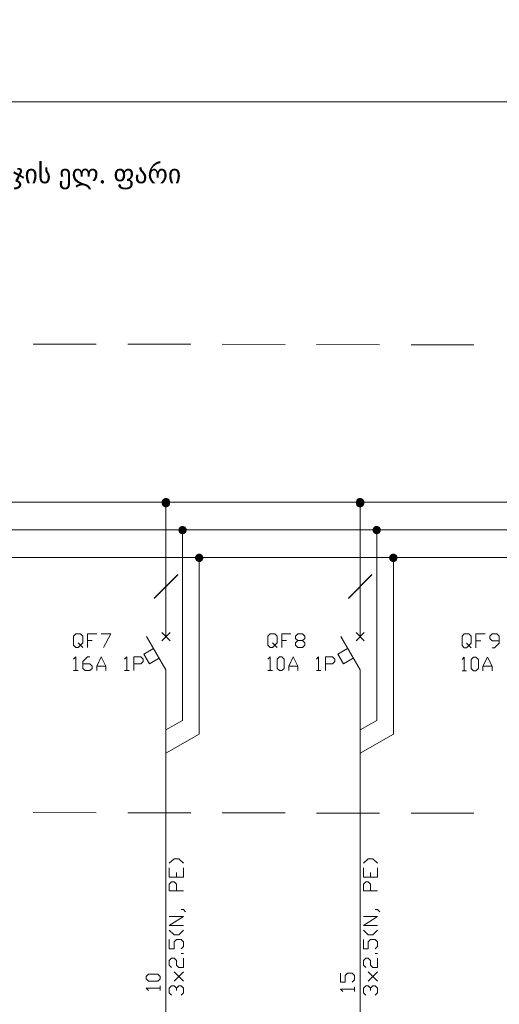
# Model space of a CAD drawing. Header units: millimetres. Extents: x 413 to 305578, y 115 to 38116.
# Tile 189 of 194: x 218625 to 227718, y 19405 to 38070. Entities that reach past the tile are written whole.
import ezdxf

# ---------------------------------------------------------------- set-up
doc = ezdxf.new("R2010")
doc.units = ezdxf.units.MM
for name, color, linetype in [('PDF _Рамка1', 7, 'Continuous'), ('PDF _Схема', 7, 'Continuous'), ('PDF _Текст', 7, 'Continuous'), ('PDF _Форматка', 7, 'Continuous'), ('PDF _Элемент', 7, 'Continuous')]:
    doc.layers.add(name, color=color, linetype=linetype)
doc.styles.add('PDF Sylfaen', font='sylfaen.ttf')

msp = doc.modelspace()

# ---------------------------------------------------------------- linework, layer by layer
at = {"layer": 'PDF _Рамка1', "lineweight": 0}
for points in [[(218883, 31920), (220077, 31920)], [(220673, 31916), (221867, 31916)], [(222464, 31916), (223657, 31912)], [(224254, 31912), (225447, 31908)], [(226044, 31908), (227237, 31908)], [(221712, 28391), (221712, 24787), (221397, 24608)], [(225395, 28391), (225395, 24787), (225081, 24608)], [(222030, 27866), (222030, 24528), (221397, 24166)], [(225710, 27866), (225710, 24528), (225081, 24166)], [(220077, 23037), (218883, 23040)], [(221867, 23033), (220673, 23037)], [(223657, 23033), (222464, 23033)], [(225447, 23029), (224254, 23029)], [(227237, 23025), (226044, 23029)]]:
    msp.add_lwpolyline(points, dxfattribs=at)
at = {"layer": 'PDF _Схема', "lineweight": 0}
for points in [[(197589, 28924), (235014, 28924)], [(197589, 28399), (235014, 28399)], [(197589, 27874), (235014, 27874)], [(221175, 27106), (221620, 27552)], [(221175, 27098), (221620, 27544)], [(224858, 27106), (225304, 27552)], [(224858, 27098), (225304, 27544)], [(219735, 26255), (219778, 26211), (219735, 26167), (219691, 26167), (219647, 26211), (219647, 26386), (219691, 26430), (219778, 26430), (219822, 26386), (219822, 26255), (219778, 26211), (219822, 26167)], [(219910, 26167), (219910, 26430), (220085, 26430)], [(220172, 26430), (220351, 26430), (220216, 26167)], [(223418, 26255), (223462, 26211), (223418, 26167), (223375, 26167), (223331, 26211), (223331, 26386), (223375, 26430), (223462, 26430), (223506, 26386), (223506, 26255), (223462, 26211), (223506, 26167)], [(223593, 26167), (223593, 26430), (223768, 26430)], [(223987, 26299), (224031, 26255), (224031, 26211), (223987, 26167), (223900, 26167), (223856, 26211), (223856, 26255), (223900, 26299), (223987, 26299), (224031, 26342), (224031, 26386), (223987, 26430), (223900, 26430), (223856, 26386), (223856, 26342), (223900, 26299)], [(227098, 26251), (227142, 26207), (227098, 26163), (227054, 26163), (227011, 26207), (227011, 26382), (227054, 26426), (227142, 26426), (227186, 26382), (227186, 26251), (227142, 26207), (227186, 26163)], [(227273, 26163), (227273, 26426), (227452, 26426)], [(227583, 26163), (227627, 26163), (227715, 26251), (227715, 26382), (227671, 26426), (227583, 26426), (227540, 26382), (227540, 26338), (227583, 26295), (227715, 26295)], [(219910, 26299), (219997, 26299)], [(223593, 26299), (223681, 26299)], [(227273, 26295), (227365, 26295)], [(219647, 25948), (219691, 25992), (219691, 25730)], [(219822, 25861), (219953, 25861), (219997, 25817), (219997, 25773), (219953, 25730), (219866, 25730), (219822, 25773), (219822, 25905), (219910, 25992), (219953, 25992)], [(220085, 25730), (220085, 25817), (220172, 25992), (220260, 25817), (220260, 25730)], [(220614, 25948), (220657, 25992), (220657, 25730)], [(220789, 25730), (220789, 25992), (220920, 25992), (220964, 25948), (220964, 25905), (220920, 25861), (220789, 25861)], [(223331, 25948), (223375, 25992), (223375, 25730)], [(223725, 25730), (223725, 25817), (223812, 25992), (223900, 25817), (223900, 25730)], [(224250, 25948), (224293, 25992), (224293, 25730)], [(224425, 25730), (224425, 25992), (224556, 25992), (224600, 25948), (224600, 25905), (224556, 25861), (224425, 25861)], [(227011, 25944), (227054, 25988), (227054, 25726)], [(227408, 25726), (227408, 25813), (227496, 25988), (227583, 25813), (227583, 25726)], [(220085, 25817), (220260, 25817)], [(223725, 25817), (223900, 25817)], [(227408, 25813), (227583, 25813)], [(219647, 25730), (219735, 25730)], [(220614, 25730), (220701, 25730)], [(223331, 25730), (223418, 25730)], [(224250, 25730), (224337, 25730)], [(227011, 25726), (227098, 25726)]]:
    msp.add_lwpolyline(points, dxfattribs=at)
for points in [[(223550, 25730), (223506, 25773), (223506, 25948), (223550, 25992), (223593, 25992), (223637, 25948), (223637, 25773), (223593, 25730)], [(227229, 25726), (227186, 25769), (227186, 25944), (227229, 25988), (227273, 25988), (227321, 25944), (227321, 25769), (227273, 25726)]]:
    msp.add_lwpolyline(points, close=True, dxfattribs=at)
at = {"layer": 'PDF _Текст', "lineweight": 0}
for points in [[(221461, 22078), (221553, 22165), (221640, 22165), (221728, 22078)], [(225145, 22078), (225232, 22165), (225320, 22165), (225407, 22078)], [(221728, 21990), (221728, 21815), (221461, 21815), (221461, 21990)], [(221596, 21815), (221596, 21903)], [(225407, 21990), (225407, 21815), (225145, 21815), (225145, 21990)], [(225276, 21815), (225276, 21903)], [(221728, 21553), (221461, 21553), (221461, 21684), (221505, 21728), (221553, 21728), (221596, 21684), (221596, 21553)], [(225407, 21553), (225145, 21553), (225145, 21684), (225189, 21728), (225232, 21728), (225276, 21684), (225276, 21553)], [(221684, 21203), (221728, 21203), (221771, 21159)], [(225364, 21203), (225407, 21203), (225451, 21159)], [(221728, 20896), (221461, 20896), (221728, 21071), (221461, 21071)], [(225407, 20896), (225145, 20896), (225407, 21071), (225145, 21071)], [(221461, 20809), (221553, 20721), (221640, 20721), (221728, 20809)], [(225145, 20809), (225232, 20721), (225320, 20721), (225407, 20809)], [(221684, 20455), (221728, 20498), (221728, 20586), (221684, 20630), (221596, 20630), (221553, 20586), (221553, 20455), (221461, 20455), (221461, 20630)], [(225364, 20455), (225407, 20498), (225407, 20586), (225364, 20630), (225276, 20630), (225232, 20586), (225232, 20455), (225145, 20455), (225145, 20630)], [(221728, 20367), (221684, 20367)], [(225407, 20367), (225364, 20367)], [(221505, 20105), (221461, 20148), (221461, 20236), (221505, 20280), (221553, 20280), (221596, 20236), (221596, 20148), (221640, 20105), (221728, 20105), (221728, 20280)], [(225189, 20105), (225145, 20148), (225145, 20236), (225189, 20280), (225232, 20280), (225276, 20236), (225276, 20148), (225320, 20105), (225407, 20105), (225407, 20280)], [(221728, 19842), (221553, 20017)], [(221553, 19842), (221728, 20017)], [(224926, 19822), (224970, 19866), (224970, 19953), (224926, 19997), (224838, 19997), (224795, 19953), (224795, 19822), (224707, 19822), (224707, 19997)], [(225407, 19842), (225232, 20017)], [(225232, 19842), (225407, 20017)], [(221067, 19667), (221023, 19711), (221286, 19711)], [(221286, 19667), (221286, 19755)], [(221505, 19580), (221461, 19623), (221461, 19711), (221505, 19755), (221553, 19755), (221596, 19711), (221596, 19667)], [(221596, 19711), (221640, 19755), (221684, 19755), (221728, 19711), (221728, 19623), (221684, 19580)], [(224751, 19647), (224707, 19691), (224970, 19691)], [(224970, 19647), (224970, 19735)], [(225189, 19580), (225145, 19623), (225145, 19711), (225189, 19755), (225232, 19755), (225276, 19711), (225276, 19667)], [(225276, 19711), (225320, 19755), (225364, 19755), (225407, 19711), (225407, 19623), (225364, 19580)]]:
    msp.add_lwpolyline(points, dxfattribs=at)
msp.add_lwpolyline([(221286, 19886), (221242, 19842), (221067, 19842), (221023, 19886), (221023, 19930), (221067, 19973), (221242, 19973), (221286, 19930)], close=True, dxfattribs=at)
at = {"layer": 'PDF _Форматка', "lineweight": 0}
msp.add_lwpolyline([(188873, 38070), (188873, 36510), (188873, 361), (243364, 361), (243364, 36510), (200174, 36510)], dxfattribs=at)
at = {"layer": 'PDF _Элемент', "lineweight": 0}
for points in [[(221397, 26497), (221397, 28960)], [(221397, 26402), (221397, 28936)], [(225081, 26497), (225081, 28960)], [(225081, 26402), (225081, 28936)], [(221397, 26374), (221397, 28904)], [(225081, 26374), (225081, 28904)], [(221397, 25742), (221031, 26374)], [(221477, 26454), (221318, 26295)], [(221477, 26295), (221318, 26454)], [(225081, 23757), (225081, 25742), (224715, 26374)], [(225157, 26454), (225002, 26295)], [(225157, 26295), (225002, 26454)], [(221266, 25968), (221087, 25861), (220980, 26044), (221163, 26147)], [(224950, 25968), (224767, 25861), (224659, 26044), (224842, 26147)], [(221397, 15995), (221397, 25742), (221397, 23757)], [(225081, 15995), (225081, 25742)]]:
    msp.add_lwpolyline(points, dxfattribs=at)
at = {"layer": 'PDF _Элемент', "transparency": 33554559}
for points in [[(221322, 28956), (221473, 28940), (221318, 28940)], [(221322, 28948), (221473, 28936), (221318, 28936)], [(221473, 28940), (221318, 28940), (221477, 28924)], [(221318, 28940), (221477, 28924), (221318, 28924)], [(221473, 28936), (221318, 28936), (221477, 28920)], [(221318, 28936), (221477, 28920), (221318, 28920)], [(221322, 28932), (221473, 28916), (221318, 28916)], [(221330, 28968), (221469, 28956), (221322, 28956)], [(221330, 28960), (221469, 28948), (221322, 28948)], [(221469, 28956), (221322, 28956), (221473, 28940)], [(221469, 28948), (221322, 28948), (221473, 28936)], [(221330, 28944), (221469, 28932), (221322, 28932)], [(221469, 28932), (221322, 28932), (221473, 28916)], [(221338, 28980), (221465, 28968), (221330, 28968)], [(221338, 28972), (221465, 28960), (221330, 28960)], [(221465, 28968), (221330, 28968), (221469, 28956)], [(221465, 28960), (221330, 28960), (221469, 28948)], [(221338, 28956), (221465, 28944), (221330, 28944)], [(221465, 28944), (221330, 28944), (221469, 28932)], [(221350, 28988), (221453, 28980), (221338, 28980)], [(221350, 28984), (221453, 28972), (221338, 28972)], [(221453, 28980), (221338, 28980), (221465, 28968)], [(221453, 28972), (221338, 28972), (221465, 28960)], [(221350, 28964), (221453, 28956), (221338, 28956)], [(221453, 28956), (221338, 28956), (221465, 28944)], [(221362, 28996), (221445, 28988), (221350, 28988)], [(221362, 28992), (221445, 28984), (221350, 28984)], [(221445, 28988), (221350, 28988), (221453, 28980)], [(221445, 28984), (221350, 28984), (221453, 28972)], [(221362, 28972), (221445, 28964), (221350, 28964)], [(221445, 28964), (221350, 28964), (221453, 28956)], [(221374, 29000), (221433, 28996), (221362, 28996)], [(221433, 28996), (221362, 28996), (221445, 28988)], [(221374, 28996), (221433, 28992), (221362, 28992)], [(221433, 28992), (221362, 28992), (221445, 28984)], [(221374, 28980), (221433, 28972), (221362, 28972)], [(221433, 28972), (221362, 28972), (221445, 28964)], [(221389, 29004), (221417, 29000), (221374, 29000)], [(221417, 29000), (221374, 29000), (221433, 28996)], [(221389, 29000), (221417, 28996), (221374, 28996)], [(221417, 28996), (221374, 28996), (221433, 28992)], [(221389, 28980), (221417, 28980), (221374, 28980)], [(221417, 28980), (221374, 28980), (221433, 28972)], [(221405, 29004), (221389, 29004), (221417, 29000)], [(221405, 29000), (221389, 29000), (221417, 28996)], [(221405, 28980), (221389, 28980), (221417, 28980)], [(225002, 28940), (225157, 28924), (224998, 28924)], [(225002, 28936), (225157, 28920), (224998, 28920)], [(225006, 28956), (225157, 28940), (225002, 28940)], [(225006, 28948), (225157, 28936), (225002, 28936)], [(225157, 28940), (225002, 28940), (225157, 28924)], [(225157, 28936), (225002, 28936), (225157, 28920)], [(225006, 28932), (225157, 28916), (225002, 28916)], [(225010, 28968), (225153, 28956), (225006, 28956)], [(225010, 28960), (225153, 28948), (225006, 28948)], [(225153, 28956), (225006, 28956), (225157, 28940)], [(225153, 28948), (225006, 28948), (225157, 28936)], [(225010, 28944), (225153, 28932), (225006, 28932)], [(225153, 28932), (225006, 28932), (225157, 28916)], [(225021, 28980), (225145, 28968), (225010, 28968)], [(225021, 28972), (225145, 28960), (225010, 28960)], [(225145, 28968), (225010, 28968), (225153, 28956)], [(225145, 28960), (225010, 28960), (225153, 28948)], [(225021, 28956), (225145, 28944), (225010, 28944)], [(225145, 28944), (225010, 28944), (225153, 28932)], [(225029, 28988), (225137, 28980), (225021, 28980)], [(225029, 28984), (225137, 28972), (225021, 28972)], [(225137, 28980), (225021, 28980), (225145, 28968)], [(225137, 28972), (225021, 28972), (225145, 28960)], [(225029, 28964), (225137, 28956), (225021, 28956)], [(225137, 28956), (225021, 28956), (225145, 28944)], [(225041, 28996), (225125, 28988), (225029, 28988)], [(225041, 28992), (225125, 28984), (225029, 28984)], [(225125, 28988), (225029, 28988), (225137, 28980)], [(225125, 28984), (225029, 28984), (225137, 28972)], [(225041, 28972), (225125, 28964), (225029, 28964)], [(225125, 28964), (225029, 28964), (225137, 28956)], [(225057, 29000), (225113, 28996), (225041, 28996)], [(225113, 28996), (225041, 28996), (225125, 28988)], [(225057, 28996), (225113, 28992), (225041, 28992)], [(225113, 28992), (225041, 28992), (225125, 28984)], [(225057, 28980), (225113, 28972), (225041, 28972)], [(225113, 28972), (225041, 28972), (225125, 28964)], [(225069, 29004), (225101, 29000), (225057, 29000)], [(225101, 29000), (225057, 29000), (225113, 28996)], [(225069, 29000), (225101, 28996), (225057, 28996)], [(225101, 28996), (225057, 28996), (225113, 28992)], [(225069, 28980), (225101, 28980), (225057, 28980)], [(225101, 28980), (225057, 28980), (225113, 28972)], [(225085, 29004), (225069, 29004), (225101, 29000)], [(225085, 29000), (225069, 29000), (225101, 28996)], [(225085, 28980), (225069, 28980), (225101, 28980)], [(221477, 28924), (221318, 28924), (221473, 28912)], [(221318, 28924), (221473, 28912), (221318, 28912)], [(221477, 28920), (221318, 28920), (221473, 28904)], [(221318, 28920), (221473, 28904), (221318, 28904)], [(221473, 28916), (221318, 28916), (221477, 28904)], [(221318, 28916), (221477, 28904), (221318, 28904)], [(221473, 28912), (221318, 28912), (221469, 28896)], [(221318, 28912), (221469, 28896), (221322, 28896)], [(221477, 28904), (221318, 28904), (221473, 28888)], [(221318, 28904), (221473, 28888), (221318, 28888)], [(221473, 28904), (221318, 28904), (221469, 28892)], [(221318, 28904), (221469, 28892), (221322, 28892)], [(221473, 28888), (221318, 28888), (221469, 28876)], [(221318, 28888), (221469, 28876), (221322, 28876)], [(221469, 28896), (221322, 28896), (221465, 28884)], [(221322, 28896), (221465, 28884), (221330, 28884)], [(221469, 28892), (221322, 28892), (221465, 28876)], [(221322, 28892), (221465, 28876), (221330, 28876)], [(221469, 28876), (221322, 28876), (221465, 28860)], [(221322, 28876), (221465, 28860), (221330, 28860)], [(221465, 28884), (221330, 28884), (221453, 28872)], [(221330, 28884), (221453, 28872), (221338, 28872)], [(221465, 28876), (221330, 28876), (221453, 28868)], [(221330, 28876), (221453, 28868), (221338, 28868)], [(221465, 28860), (221330, 28860), (221453, 28848)], [(221330, 28860), (221453, 28848), (221338, 28848)], [(221453, 28872), (221338, 28872), (221445, 28864)], [(221338, 28872), (221445, 28864), (221350, 28864)], [(221453, 28868), (221338, 28868), (221445, 28856)], [(221338, 28868), (221445, 28856), (221350, 28856)], [(221453, 28848), (221338, 28848), (221445, 28841)], [(221338, 28848), (221445, 28841), (221350, 28841)], [(221445, 28864), (221350, 28864), (221433, 28856)], [(221350, 28864), (221433, 28856), (221362, 28856)], [(221445, 28856), (221350, 28856), (221433, 28848)], [(221350, 28856), (221433, 28848), (221362, 28848)], [(221445, 28841), (221350, 28841), (221433, 28833)], [(221350, 28841), (221433, 28833), (221362, 28833)], [(221433, 28856), (221362, 28856), (221417, 28848)], [(221362, 28856), (221417, 28848), (221374, 28848)], [(221433, 28848), (221362, 28848), (221417, 28845)], [(221362, 28848), (221417, 28845), (221374, 28845)], [(221433, 28833), (221362, 28833), (221417, 28829)], [(221362, 28833), (221417, 28829), (221374, 28829)], [(221417, 28848), (221374, 28848), (221405, 28848)], [(221374, 28848), (221405, 28848), (221389, 28848)], [(221417, 28845), (221374, 28845), (221405, 28841)], [(221374, 28845), (221405, 28841), (221389, 28841)], [(221417, 28829), (221374, 28829), (221405, 28825)], [(221374, 28829), (221405, 28825), (221389, 28825)], [(225157, 28924), (224998, 28924), (225157, 28912)], [(224998, 28924), (225157, 28912), (225002, 28912)], [(225157, 28920), (224998, 28920), (225157, 28904)], [(224998, 28920), (225157, 28904), (225002, 28904)], [(225002, 28916), (225157, 28904), (224998, 28904)], [(225157, 28904), (224998, 28904), (225157, 28888)], [(224998, 28904), (225157, 28888), (225002, 28888)], [(225157, 28916), (225002, 28916), (225157, 28904)], [(225157, 28912), (225002, 28912), (225153, 28896)], [(225002, 28912), (225153, 28896), (225006, 28896)], [(225157, 28904), (225002, 28904), (225153, 28892)], [(225002, 28904), (225153, 28892), (225006, 28892)], [(225157, 28888), (225002, 28888), (225153, 28876)], [(225002, 28888), (225153, 28876), (225006, 28876)], [(225153, 28896), (225006, 28896), (225145, 28884)], [(225006, 28896), (225145, 28884), (225010, 28884)], [(225153, 28892), (225006, 28892), (225145, 28876)], [(225006, 28892), (225145, 28876), (225010, 28876)], [(225153, 28876), (225006, 28876), (225145, 28860)], [(225006, 28876), (225145, 28860), (225010, 28860)], [(225145, 28884), (225010, 28884), (225137, 28872)], [(225010, 28884), (225137, 28872), (225021, 28872)], [(225145, 28876), (225010, 28876), (225137, 28868)], [(225010, 28876), (225137, 28868), (225021, 28868)], [(225145, 28860), (225010, 28860), (225137, 28848)], [(225010, 28860), (225137, 28848), (225021, 28848)], [(225137, 28872), (225021, 28872), (225125, 28864)], [(225021, 28872), (225125, 28864), (225029, 28864)], [(225137, 28868), (225021, 28868), (225125, 28856)], [(225021, 28868), (225125, 28856), (225029, 28856)], [(225137, 28848), (225021, 28848), (225125, 28841)], [(225021, 28848), (225125, 28841), (225029, 28841)], [(225125, 28864), (225029, 28864), (225113, 28856)], [(225029, 28864), (225113, 28856), (225041, 28856)], [(225125, 28856), (225029, 28856), (225113, 28848)], [(225029, 28856), (225113, 28848), (225041, 28848)], [(225125, 28841), (225029, 28841), (225113, 28833)], [(225029, 28841), (225113, 28833), (225041, 28833)], [(225113, 28856), (225041, 28856), (225101, 28848)], [(225041, 28856), (225101, 28848), (225057, 28848)], [(225113, 28848), (225041, 28848), (225101, 28845)], [(225041, 28848), (225101, 28845), (225057, 28845)], [(225113, 28833), (225041, 28833), (225101, 28829)], [(225041, 28833), (225101, 28829), (225057, 28829)], [(225101, 28848), (225057, 28848), (225085, 28848)], [(225057, 28848), (225085, 28848), (225069, 28848)], [(225101, 28845), (225057, 28845), (225085, 28841)], [(225057, 28845), (225085, 28841), (225069, 28841)], [(225101, 28829), (225057, 28829), (225085, 28825)], [(225057, 28829), (225085, 28825), (225069, 28825)], [(221636, 28407), (221791, 28395), (221632, 28395)], [(221791, 28395), (221632, 28395), (221791, 28379)], [(221632, 28395), (221791, 28379), (221636, 28379)], [(221640, 28423), (221791, 28407), (221636, 28407)], [(221791, 28407), (221636, 28407), (221791, 28395)], [(221791, 28379), (221636, 28379), (221787, 28367)], [(221636, 28379), (221787, 28367), (221640, 28367)], [(221644, 28435), (221787, 28423), (221640, 28423)], [(221787, 28423), (221640, 28423), (221791, 28407)], [(221652, 28447), (221779, 28435), (221644, 28435)], [(221779, 28435), (221644, 28435), (221787, 28423)], [(221664, 28459), (221771, 28447), (221652, 28447)], [(221771, 28447), (221652, 28447), (221779, 28435)], [(221676, 28463), (221759, 28459), (221664, 28459)], [(221759, 28459), (221664, 28459), (221771, 28447)], [(221692, 28471), (221747, 28463), (221676, 28463)], [(221747, 28463), (221676, 28463), (221759, 28459)], [(221704, 28471), (221732, 28471), (221692, 28471)], [(221732, 28471), (221692, 28471), (221747, 28463)], [(221720, 28471), (221704, 28471), (221732, 28471)], [(225320, 28423), (225471, 28407), (225316, 28407)], [(225471, 28407), (225316, 28407), (225471, 28395)], [(225316, 28407), (225471, 28395), (225316, 28395)], [(225471, 28395), (225316, 28395), (225471, 28379)], [(225316, 28395), (225471, 28379), (225316, 28379)], [(225471, 28379), (225316, 28379), (225467, 28367)], [(225316, 28379), (225467, 28367), (225320, 28367)], [(225328, 28435), (225467, 28423), (225320, 28423)], [(225467, 28423), (225320, 28423), (225471, 28407)], [(225336, 28447), (225459, 28435), (225328, 28435)], [(225459, 28435), (225328, 28435), (225467, 28423)], [(225348, 28459), (225451, 28447), (225336, 28447)], [(225451, 28447), (225336, 28447), (225459, 28435)], [(225360, 28463), (225443, 28459), (225348, 28459)], [(225443, 28459), (225348, 28459), (225451, 28447)], [(225372, 28471), (225427, 28463), (225360, 28463)], [(225427, 28463), (225360, 28463), (225443, 28459)], [(225387, 28471), (225415, 28471), (225372, 28471)], [(225415, 28471), (225372, 28471), (225427, 28463)], [(225399, 28471), (225387, 28471), (225415, 28471)], [(221787, 28367), (221640, 28367), (221779, 28351)], [(221640, 28367), (221779, 28351), (221644, 28351)], [(221779, 28351), (221644, 28351), (221771, 28339)], [(221644, 28351), (221771, 28339), (221652, 28339)], [(221771, 28339), (221652, 28339), (221759, 28331)], [(221652, 28339), (221759, 28331), (221664, 28331)], [(221759, 28331), (221664, 28331), (221747, 28323)], [(221664, 28331), (221747, 28323), (221676, 28323)], [(221747, 28323), (221676, 28323), (221732, 28319)], [(221676, 28323), (221732, 28319), (221692, 28319)], [(221732, 28319), (221692, 28319), (221720, 28315)], [(221692, 28319), (221720, 28315), (221704, 28315)], [(225467, 28367), (225320, 28367), (225459, 28351)], [(225320, 28367), (225459, 28351), (225328, 28351)], [(225459, 28351), (225328, 28351), (225451, 28339)], [(225328, 28351), (225451, 28339), (225336, 28339)], [(225451, 28339), (225336, 28339), (225443, 28331)], [(225336, 28339), (225443, 28331), (225348, 28331)], [(225443, 28331), (225348, 28331), (225427, 28323)], [(225348, 28331), (225427, 28323), (225360, 28323)], [(225427, 28323), (225360, 28323), (225415, 28319)], [(225360, 28323), (225415, 28319), (225372, 28319)], [(225415, 28319), (225372, 28319), (225399, 28315)], [(225372, 28319), (225399, 28315), (225387, 28315)], [(221954, 27898), (222106, 27882), (221950, 27882)], [(222106, 27882), (221950, 27882), (222106, 27866)], [(221950, 27882), (222106, 27866), (221950, 27866)], [(222106, 27866), (221950, 27866), (222106, 27854)], [(221950, 27866), (222106, 27854), (221950, 27854)], [(222106, 27854), (221950, 27854), (222102, 27838)], [(221950, 27854), (222102, 27838), (221954, 27838)], [(221962, 27910), (222102, 27898), (221954, 27898)], [(222102, 27898), (221954, 27898), (222106, 27882)], [(222102, 27838), (221954, 27838), (222094, 27826)], [(221954, 27838), (222094, 27826), (221962, 27826)], [(221970, 27922), (222094, 27910), (221962, 27910)], [(222094, 27910), (221962, 27910), (222102, 27898)], [(222094, 27826), (221962, 27826), (222086, 27814)], [(221962, 27826), (222086, 27814), (221970, 27814)], [(221978, 27930), (222086, 27922), (221970, 27922)], [(222086, 27922), (221970, 27922), (222094, 27910)], [(222086, 27814), (221970, 27814), (222074, 27806)], [(221970, 27814), (222074, 27806), (221978, 27806)], [(221994, 27938), (222074, 27930), (221978, 27930)], [(222074, 27930), (221978, 27930), (222086, 27922)], [(222006, 27945), (222062, 27938), (221994, 27938)], [(222062, 27938), (221994, 27938), (222074, 27930)], [(222022, 27945), (222050, 27945), (222006, 27945)], [(222050, 27945), (222006, 27945), (222062, 27938)], [(222034, 27945), (222022, 27945), (222050, 27945)], [(225634, 27898), (225785, 27882), (225630, 27882)], [(225785, 27882), (225630, 27882), (225789, 27866)], [(225630, 27882), (225789, 27866), (225630, 27866)], [(225789, 27866), (225630, 27866), (225785, 27854)], [(225630, 27866), (225785, 27854), (225630, 27854)], [(225785, 27854), (225630, 27854), (225781, 27838)], [(225630, 27854), (225781, 27838), (225634, 27838)], [(225642, 27910), (225781, 27898), (225634, 27898)], [(225781, 27898), (225634, 27898), (225785, 27882)], [(225781, 27838), (225634, 27838), (225777, 27826)], [(225634, 27838), (225777, 27826), (225642, 27826)], [(225650, 27922), (225777, 27910), (225642, 27910)], [(225777, 27910), (225642, 27910), (225781, 27898)], [(225777, 27826), (225642, 27826), (225769, 27814)], [(225642, 27826), (225769, 27814), (225650, 27814)], [(225662, 27930), (225769, 27922), (225650, 27922)], [(225769, 27922), (225650, 27922), (225777, 27910)], [(225769, 27814), (225650, 27814), (225757, 27806)], [(225650, 27814), (225757, 27806), (225662, 27806)], [(225674, 27938), (225757, 27930), (225662, 27930)], [(225757, 27930), (225662, 27930), (225769, 27922)], [(225690, 27945), (225745, 27938), (225674, 27938)], [(225745, 27938), (225674, 27938), (225757, 27930)], [(225702, 27945), (225730, 27945), (225690, 27945)], [(225730, 27945), (225690, 27945), (225745, 27938)], [(225718, 27945), (225702, 27945), (225730, 27945)], [(222074, 27806), (221978, 27806), (222062, 27798)], [(221978, 27806), (222062, 27798), (221994, 27798)], [(222062, 27798), (221994, 27798), (222050, 27790)], [(221994, 27798), (222050, 27790), (222006, 27790)], [(222050, 27790), (222006, 27790), (222034, 27790)], [(222006, 27790), (222034, 27790), (222022, 27790)], [(225757, 27806), (225662, 27806), (225745, 27798)], [(225662, 27806), (225745, 27798), (225674, 27798)], [(225745, 27798), (225674, 27798), (225730, 27790)], [(225674, 27798), (225730, 27790), (225690, 27790)], [(225730, 27790), (225690, 27790), (225718, 27790)], [(225690, 27790), (225718, 27790), (225702, 27790)]]:
    msp.add_solid(points, dxfattribs=at)

# ---------------------------------------------------------------- texts
at = {"layer": 'PDF _Текст', "insert": (210564, 35095), "char_height": 368.22, "attachment_point": 4, "style": 'PDF Sylfaen'}
msp.add_mtext('ცალხაზოვანი გეგმა. ტიპური კოტეჯის ელ. ფარი', dxfattribs=at)

doc.saveas('drawing.dxf')
